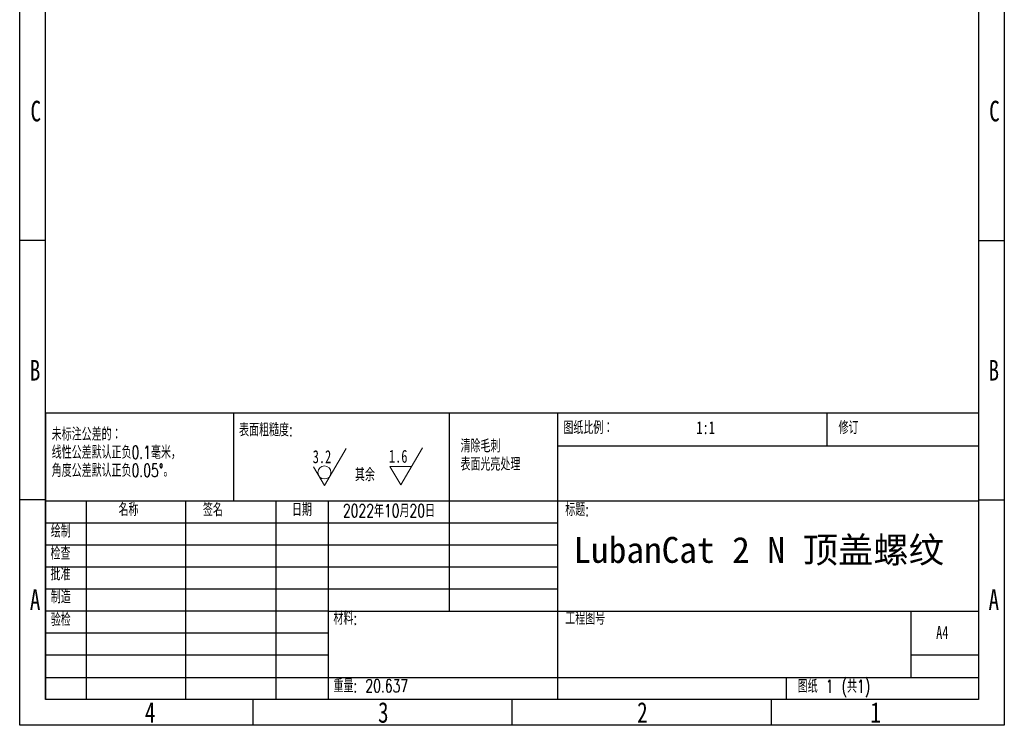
# Model space of a CAD drawing. Header units: millimetres. Extents: x 1601 to 1791, y 2186 to 2473.
# Tile 1 of 3: x 1601 to 1791, y 2186 to 2322. Entities that reach past the tile are written whole.
import ezdxf

# ---------------------------------------------------------------- set-up
doc = ezdxf.new("R2010")
doc.units = ezdxf.units.MM
doc.styles.add('SLDTEXTSTYLE0', font='TXT', dxfattribs={"width": 0.7, "bigfont": 'bigfont'})
doc.styles.add('SLDTEXTSTYLE1', font='TXT', dxfattribs={"width": 0.75})
doc.styles.add('SLDTEXTSTYLE2', font='TXT', dxfattribs={"width": 0.7})
doc.styles.add('黑体高度5mm', font='simhei.ttf', dxfattribs={"height": 5})

# ---------------------------------------------------------------- blocks, each defined once
blk = doc.blocks.new('SW_NOTE_0')
at = {"color": 0, "linetype": 'Continuous', "lineweight": 0, "char_height": 2.5, "attachment_point": 1, "style": 'SLDTEXTSTYLE0'}
for s, insert in [('未标注公差的：', (0, 3.22)), ('线性公差默认正负0.1毫米，', (0, -0.28)), ('角度公差默认正负0.05°。', (0, -3.78))]:
    blk.add_mtext(s, dxfattribs=dict(at, insert=insert))
blk = doc.blocks.new('SW_NOTE_0_2')
at = {"color": 0, "linetype": 'Continuous', "lineweight": 0, "char_height": 2.5, "attachment_point": 1, "style": 'SLDTEXTSTYLE0'}
for s, insert in [('清除毛刺', (0, 3.22)), ('表面光亮处理', (0, -0.28))]:
    blk.add_mtext(s, dxfattribs=dict(at, insert=insert))
blk = doc.blocks.new('SW_SFSYMBOL_0')
at = {"color": 0, "linetype": 'Continuous', "lineweight": 0}
for p, q in [((2.26, -3.57), (6.47, 3.57)), ((2.26, -3.57), (0.15, 0)), ((4.36, 0), (0.15, 0))]:
    blk.add_line(p, q, dxfattribs=at)
at = {"color": 0, "linetype": 'Continuous', "lineweight": 0, "char_height": 2.5, "attachment_point": 1}
for s, insert, style in [('1.6', (0, 3.22), 'SLDTEXTSTYLE2'), ('其余', (-6.56, -0.35), 'SLDTEXTSTYLE0')]:
    blk.add_mtext(s, dxfattribs=dict(at, insert=insert, style=style))
blk = doc.blocks.new('SW_SFSYMBOL_1')
at = {"color": 0, "linetype": 'Continuous', "lineweight": 0}
for q in [(6.47, 3.57), (0.15, 0)]:
    blk.add_line((2.26, -3.57), q, dxfattribs=at)
blk.add_circle((2.26, -1.07), 1.25, dxfattribs=at)
at = {"color": 0, "linetype": 'Continuous', "lineweight": 0, "insert": (0, 3.22), "char_height": 2.5, "attachment_point": 1, "style": 'SLDTEXTSTYLE2'}
blk.add_mtext('3.2', dxfattribs=at)

msp = doc.modelspace()

# ---------------------------------------------------------------- linework, layer by layer
at = {"color": 7, "linetype": 'Continuous', "lineweight": -3}
for p, q in [((1601.4561, 2186.2306), (1601.4561, 2473.2306)), ((1791.4561, 2473.2306), (1791.4561, 2186.2306)), ((1606.4561, 2191.2306), (1606.4561, 2468.2306)), ((1786.4561, 2468.2306), (1786.4561, 2191.2306)), ((1606.4561, 2279.7306), (1601.4561, 2279.7306)), ((1786.4561, 2279.7306), (1791.4561, 2279.7306)), ((1606.4561, 2246.4806), (1786.4561, 2246.4806)), ((1606.4561, 2246.4806), (1606.4561, 2191.2306)), ((1642.767, 2229.4806), (1642.767, 2246.4806)), ((1684.3452, 2246.4806), (1684.3452, 2208.2306)), ((1705.2561, 2246.4806), (1705.2561, 2191.2306)), ((1757.2561, 2240.1056), (1757.2561, 2246.4806)), ((1786.4561, 2240.1056), (1705.2561, 2240.1056)), ((1606.4561, 2229.7306), (1601.4561, 2229.7306)), ((1786.4561, 2229.4806), (1606.4561, 2229.4806)), ((1614.2561, 2229.4806), (1614.2561, 2191.2306)), ((1633.4471, 2229.4806), (1633.4471, 2191.2306)), ((1650.8551, 2229.4806), (1650.8551, 2191.2306)), ((1661.0561, 2191.2306), (1661.0561, 2229.4806)), ((1786.4561, 2229.7306), (1791.4561, 2229.7306)), ((1705.2561, 2225.2306), (1606.4561, 2225.2306)), ((1705.2561, 2220.9806), (1606.4561, 2220.9806)), ((1705.2561, 2216.7306), (1606.4561, 2216.7306)), ((1705.2561, 2212.4806), (1606.4561, 2212.4806)), ((1661.0561, 2208.2306), (1606.4561, 2208.2306)), ((1661.0561, 2208.2306), (1786.4561, 2208.2306)), ((1773.4561, 2195.4806), (1773.4561, 2208.2306)), ((1661.0561, 2203.9805), (1606.4561, 2203.9805)), ((1661.0561, 2199.7306), (1606.4561, 2199.7306)), ((1786.4561, 2199.7306), (1773.4561, 2199.7306)), ((1606.4561, 2195.4806), (1786.4561, 2195.4806)), ((1749.4561, 2191.2306), (1749.4561, 2195.4806)), ((1786.4561, 2191.2306), (1606.4561, 2191.2306)), ((1646.4561, 2191.2306), (1646.4561, 2186.2306)), ((1696.4561, 2191.2306), (1696.4561, 2186.2306)), ((1746.4561, 2191.2306), (1746.4561, 2186.2306)), ((1791.4561, 2186.2306), (1601.4561, 2186.2306))]:
    msp.add_line(p, q, dxfattribs=at)

# ---------------------------------------------------------------- block references
for name, p in [('SW_NOTE_0', (1607.6403, 2240.4225)), ('SW_NOTE_0_2', (1686.5188, 2238.1454)), ('SW_SFSYMBOL_1', (1658.0017, 2236.0763)), ('SW_SFSYMBOL_0', (1672.7137, 2236.1595))]:
    msp.add_blockref(name, p, dxfattribs=at)

# ---------------------------------------------------------------- texts
for s, insert, char_height, attachment_point, style in [('C', (1604.5556, 2306.701), 3.9687, 2, 'SLDTEXTSTYLE1'), ('C', (1789.5556, 2306.701), 3.9687, 2, 'SLDTEXTSTYLE1'), ('B', (1604.4316, 2256.701), 3.9687, 2, 'SLDTEXTSTYLE1'), ('B', (1789.4316, 2256.701), 3.9687, 2, 'SLDTEXTSTYLE1'), ('表面粗糙度:', (1643.7948, 2244.4801), 2.5, 1, 'SLDTEXTSTYLE0'), ('图纸比例：', (1706.3676, 2244.8923), 2.5, 1, 'SLDTEXTSTYLE0'), ('1:1', (1732.0325, 2244.8923), 2.5, 1, 'SLDTEXTSTYLE2'), ('修订', (1759.4748, 2244.8923), 2.5, 1, 'SLDTEXTSTYLE0'), ('名称', (1620.53, 2229.0883), 2.5, 1, 'SLDTEXTSTYLE0'), ('签名', (1636.8201, 2229.0726), 2.5, 1, 'SLDTEXTSTYLE0'), ('日期', (1654.0012, 2229.087), 2.5, 1, 'SLDTEXTSTYLE0'), ('2022年10月20日', (1663.8268, 2228.8655), 2.5, 1, 'SLDTEXTSTYLE0'), ('标题:', (1706.7427, 2229.087), 2.5, 1, 'SLDTEXTSTYLE0'), ('绘制', (1607.4712, 2224.9405), 2.5, 1, 'SLDTEXTSTYLE0'), ('检查', (1607.4101, 2220.6652), 2.5, 1, 'SLDTEXTSTYLE0'), ('批准', (1607.4082, 2216.6876), 2.5, 1, 'SLDTEXTSTYLE0'), ('A', (1604.4316, 2212.451), 3.9687, 2, 'SLDTEXTSTYLE1'), ('制造', (1607.4687, 2212.2445), 2.5, 1, 'SLDTEXTSTYLE0'), ('A', (1789.4316, 2212.451), 3.9687, 2, 'SLDTEXTSTYLE1'), ('验检', (1607.4634, 2207.8605), 2.5, 1, 'SLDTEXTSTYLE0'), ('材料:', (1661.997, 2208.1308), 2.5, 1, 'SLDTEXTSTYLE0'), ('工程图号', (1706.7427, 2208.1308), 2.5, 1, 'SLDTEXTSTYLE0'), ('A4', (1778.2966, 2205.3808), 2.5, 1, 'SLDTEXTSTYLE2'), ('重量: 20.637', (1661.997, 2195.0945), 2.5, 1, 'SLDTEXTSTYLE0'), ('图纸 1 (共1)', (1751.5806, 2195.012), 2.5, 1, 'SLDTEXTSTYLE0'), ('4', (1626.6215, 2190.701), 3.9687, 2, 'SLDTEXTSTYLE1'), ('3', (1671.6215, 2190.701), 3.9687, 2, 'SLDTEXTSTYLE1'), ('2', (1721.6215, 2190.701), 3.9687, 2, 'SLDTEXTSTYLE1'), ('1', (1766.6215, 2190.701), 3.9687, 2, 'SLDTEXTSTYLE1')]:
    msp.add_mtext(s, dxfattribs=dict(at, insert=insert, char_height=char_height, attachment_point=attachment_point, style=style))
at = {"lineweight": -3, "insert": (1708.3268, 2222.567), "char_height": 5, "attachment_point": 1, "style": '黑体高度5mm'}
msp.add_mtext_dynamic_manual_height_columns('LubanCat 2 N 顶盖螺纹', width=77.968303, gutter_width=25, heights=[0], dxfattribs=at)

doc.saveas('drawing.dxf')
